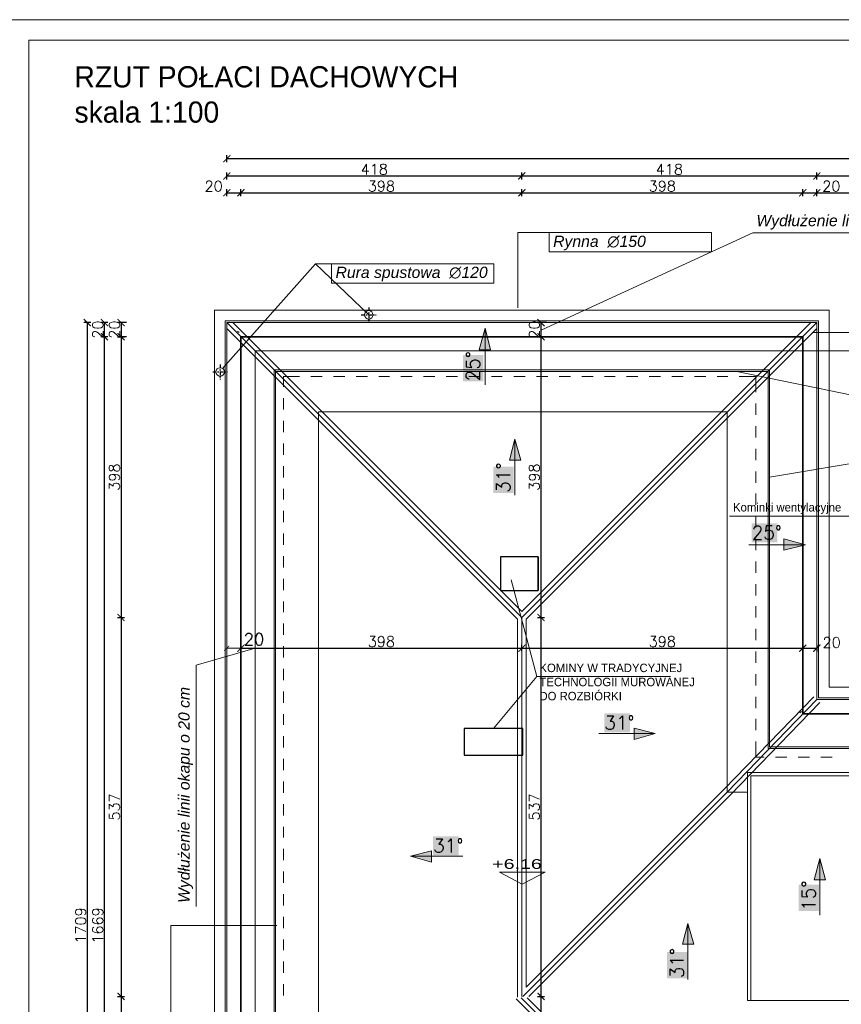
# Model space of a CAD drawing. Header units: millimetres. Extents: x -587 to 358276, y -26688 to 221215.
# Tile 221 of 256: x 13042 to 14207, y 6753 to 8148. Entities that reach past the tile are written whole.
import ezdxf
from ezdxf.lldxf.tags import DXFTag

# ---------------------------------------------------------------- set-up
doc = ezdxf.new("R2010")
doc.units = ezdxf.units.MM
doc.header["$MEASUREMENT"] = 0
doc.linetypes.add('AUSGEZOGEN', pattern=[0])
doc.linetypes.add('STRICHPUNKTX2', pattern=[2, 1, -0.5, 0, -0.5])
doc.layers.add('_B___I__', color=7, linetype='AUSGEZOGEN')
for name, color, linetype, lineweight in [('A_l.przerywana', 250, 'ICAD_ISO03W100', 9), ('A_l.widokowa', 250, 'Continuous', 18), ('A_wymiarowanie', 176, 'Continuous', 9), ('k_wyburzenia widoczne', 252, 'PNEUMATIC2', 30), ('l. przerywana', 3, 'ICAD_ISO03W100', 9), ('l.przerywana', 104, 'ICAD_ISO03W100', 5), ('l.widokowa', 140, 'Continuous', 15), ('linia opisowa', 175, 'Continuous', 9), ('Nowe_820-G Rysunki Obrazki_Nr_pióra__23', 7, 'Continuous', 15), ('wymiarowanie', 176, 'Continuous', 9)]:
    doc.layers.add(name, color=color, linetype=linetype, lineweight=lineweight)
doc.styles.add('Arial', font='arial.ttf')
doc.styles.add('Arial$001H0', font='SIMPLEX')
doc.styles.add('PROFILE', font='GOTHIC.TTF', dxfattribs={"width": 0.8})
doc.styles.add('styl1', font='arial.ttf', dxfattribs={"height": 15})
doc.styles.add('styl2', font='simplex.shx')
tags = doc.linetypes.add('ICAD_ISO03W100', pattern=[30, 12, -18]).pattern_tags.tags
tags[6:7] = [DXFTag(74, 4), DXFTag(75, 0), DXFTag(340, '0'), DXFTag(46, 1.0), DXFTag(50, 0.0), DXFTag(44, 0.0), DXFTag(45, 0.0)]
tags[4:5] = [DXFTag(74, 4), DXFTag(75, 0), DXFTag(340, '0'), DXFTag(46, 1.0), DXFTag(50, 0.0), DXFTag(44, 0.0), DXFTag(45, 0.0)]
doc.linetypes.add('PNEUMATIC2', pattern='A,0.5,-0.25,["//",Standard,S=0.2,R=0,X=-0.1,Y=-0.1],-0.25', length=1)
doc.dimstyles.new('Kopia I_1.100', dxfattribs={"dimtxt": 15, "dimasz": 10, "dimexe": 5, "dimexo": 1, "dimgap": 1.5, "dimtad": 1, "dimdec": 1, "dimrnd": 0.5, "dimtxsty": 'styl2', "dimblk": 'ARCHTICK', "dimcen": 5, "dimadec": 0, "dimazin": 0, "dimtfac": 1, "dimtdec": 1, "dimtmove": 0, "dimatfit": 3, "dimldrblk": 'ARCHTICK', "dimfxl": 10, "dimfxlon": 1, "dimarcsym": 0})
doc.dimstyles.new('Skala 1-100', dxfattribs={"dimtxt": 17, "dimasz": 7, "dimexe": 1, "dimexo": 1, "dimgap": 1.5, "dimtad": 1, "dimdec": 1, "dimrnd": 0.5, "dimtxsty": 'styl2', "dimblk": 'ARCHTICK', "dimcen": 7, "dimadec": 0, "dimazin": 0, "dimtfac": 1, "dimtdec": 1, "dimtmove": 1, "dimatfit": 3, "dimldrblk": 'ARCHTICK', "dimfxl": 15, "dimfxlon": 1, "dimlwd": -1, "dimlwe": -1, "dimarcsym": 0})

# ---------------------------------------------------------------- blocks, each defined once
blk = doc.blocks.new('_ArchTick')
at = {"color": 0, "linetype": 'ByBlock', "const_width": 0.15}
blk.add_lwpolyline([(-0.5, -0.5), (0.5, 0.5)], dxfattribs=at)
blk = doc.blocks.new('*D1314')
at = {"layer": 'Defpoints', "color": 0}
for p in [(13336, 7257.4), (13336, 7210.8), (13356, 7210.8)]:
    blk.add_point(p, dxfattribs=at)
at = {"layer": 'wymiarowanie', "color": 0}
for p, q in [((13336, 7252.4), (13336, 7258.4)), ((13356, 7257.4), (13336, 7257.4)), ((13356, 7252.4), (13356, 7258.4))]:
    blk.add_line(p, q, dxfattribs=at)
at = {"layer": 'wymiarowanie', "color": 0, "xscale": 7, "yscale": 7, "zscale": 7, "rotation": 180}
blk.add_blockref('_ArchTick', (13336, 7257.4), dxfattribs=at)
at = {"layer": 'wymiarowanie', "color": 0, "xscale": 7, "yscale": 7, "zscale": 7}
blk.add_blockref('_ArchTick', (13356, 7257.4), dxfattribs=at)
at = {"layer": 'wymiarowanie', "color": 0, "insert": (13374.5, 7270.1), "char_height": 17, "attachment_point": 5, "style": 'styl2'}
blk.add_mtext('20', dxfattribs=at)
blk = doc.blocks.new('*D1780')
at = {"layer": 'Defpoints', "color": 0}
for p in [(13790, 7718.9), (13781.2, 7698.9), (13790, 7698.9)]:
    blk.add_point(p, dxfattribs=at)
at = {"layer": 'wymiarowanie', "color": 0, "lineweight": -2}
for p, q in [((13789, 7718.9), (13776.2, 7718.9)), ((13781.2, 7718.9), (13781.2, 7698.9)), ((13789, 7698.9), (13776.2, 7698.9))]:
    blk.add_line(p, q, dxfattribs=at)
at = {"layer": 'wymiarowanie', "color": 0, "lineweight": -2, "xscale": 10, "yscale": 10, "zscale": 10}
for p, rotation in [((13781.2, 7718.9), 90), ((13781.2, 7698.9), -90.00000000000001)]:
    blk.add_blockref('_ArchTick', p, dxfattribs=dict(at, rotation=rotation))
at = {"layer": 'wymiarowanie', "color": 0, "insert": (13771.8, 7708.9), "char_height": 15, "attachment_point": 5, "rotation": 90, "style": 'styl2'}
blk.add_mtext('20', dxfattribs=at)
blk = doc.blocks.new('*D1786')
at = {"layer": 'Defpoints', "color": 0}
for p in [(13761.6, 7698.9), (13754.1, 7300.9), (13781.2, 7300.9)]:
    blk.add_point(p, dxfattribs=at)
at = {"layer": 'wymiarowanie', "color": 0, "lineweight": -2}
for p, q in [((13776.2, 7698.9), (13786.2, 7698.9)), ((13781.2, 7698.9), (13781.2, 7300.9)), ((13776.2, 7300.9), (13786.2, 7300.9))]:
    blk.add_line(p, q, dxfattribs=at)
at = {"layer": 'wymiarowanie', "color": 0, "lineweight": -2, "xscale": 10, "yscale": 10, "zscale": 10}
for p, rotation in [((13781.2, 7698.9), 90), ((13781.2, 7300.9), -90.00000000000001)]:
    blk.add_blockref('_ArchTick', p, dxfattribs=dict(at, rotation=rotation))
at = {"layer": 'wymiarowanie', "color": 0, "insert": (13771.8, 7499.9), "char_height": 15, "attachment_point": 5, "rotation": 90, "style": 'styl2'}
blk.add_mtext('398', dxfattribs=at)
blk = doc.blocks.new('*D1787')
at = {"layer": 'Defpoints', "color": 0}
for p in [(13754.1, 7300.9), (13755.5, 6763.9), (13781.2, 6763.9)]:
    blk.add_point(p, dxfattribs=at)
at = {"layer": 'wymiarowanie', "color": 0, "lineweight": -2}
for p, q in [((13776.2, 7300.9), (13786.2, 7300.9)), ((13781.2, 7300.9), (13781.2, 6763.9)), ((13776.2, 6763.9), (13786.2, 6763.9))]:
    blk.add_line(p, q, dxfattribs=at)
at = {"layer": 'wymiarowanie', "color": 0, "lineweight": -2, "xscale": 10, "yscale": 10, "zscale": 10}
for p, rotation in [((13781.2, 7300.9), 90), ((13781.2, 6763.9), -90.00000000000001)]:
    blk.add_blockref('_ArchTick', p, dxfattribs=dict(at, rotation=rotation))
at = {"layer": 'wymiarowanie', "color": 0, "insert": (13771.8, 7032.4), "char_height": 15, "attachment_point": 5, "rotation": 90, "style": 'styl2'}
blk.add_mtext('537', dxfattribs=at)
blk = doc.blocks.new('*D1788')
at = {"layer": 'Defpoints', "color": 0}
for p in [(13755.5, 6763.9), (13781.2, 6597.2), (13917.8, 6597.2)]:
    blk.add_point(p, dxfattribs=at)
at = {"layer": 'wymiarowanie', "color": 0, "lineweight": -2}
for p, q in [((13776.2, 6763.9), (13786.2, 6763.9)), ((13781.2, 6763.9), (13781.2, 6597.2)), ((13786.2, 6597.2), (13776.2, 6597.2))]:
    blk.add_line(p, q, dxfattribs=at)
at = {"layer": 'wymiarowanie', "color": 0, "lineweight": -2, "xscale": 10, "yscale": 10, "zscale": 10}
for p, rotation in [((13781.2, 6763.9), 90), ((13781.2, 6597.2), -90.00000000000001)]:
    blk.add_blockref('_ArchTick', p, dxfattribs=dict(at, rotation=rotation))
at = {"layer": 'wymiarowanie', "color": 0, "insert": (13771.2, 6680.5), "char_height": 15, "attachment_point": 5, "rotation": 90, "style": 'styl2'}
blk.add_mtext('166,5', dxfattribs=at)
blk = doc.blocks.new('*D1797')
at = {"layer": 'Defpoints', "color": 0}
for p in [(13754.1, 7257.4), (13356, 7252.4), (13754.1, 7252.4)]:
    blk.add_point(p, dxfattribs=at)
at = {"layer": 'wymiarowanie', "color": 0, "lineweight": -2}
for p, q in [((13356, 7253.4), (13356, 7262.4)), ((13356, 7257.4), (13754.1, 7257.4)), ((13754.1, 7253.4), (13754.1, 7262.4))]:
    blk.add_line(p, q, dxfattribs=at)
at = {"layer": 'wymiarowanie', "color": 0, "lineweight": -2, "xscale": 10, "yscale": 10, "zscale": 10, "rotation": 180}
blk.add_blockref('_ArchTick', (13356, 7257.4), dxfattribs=at)
at = {"layer": 'wymiarowanie', "color": 0, "lineweight": -2, "xscale": 10, "yscale": 10, "zscale": 10}
blk.add_blockref('_ArchTick', (13754.1, 7257.4), dxfattribs=at)
at = {"layer": 'wymiarowanie', "color": 0, "insert": (13555, 7266.8), "char_height": 15, "attachment_point": 5, "style": 'styl2'}
blk.add_mtext('398', dxfattribs=at)
blk = doc.blocks.new('*D1798')
at = {"layer": 'Defpoints', "color": 0}
for p in [(14152.1, 7312.8), (14152.1, 7257.4), (13754.1, 7252.4)]:
    blk.add_point(p, dxfattribs=at)
at = {"layer": 'wymiarowanie', "color": 0, "lineweight": -2}
for p, q in [((13754.1, 7253.4), (13754.1, 7262.4)), ((13754.1, 7257.4), (14152.1, 7257.4)), ((14152.1, 7262.4), (14152.1, 7252.4))]:
    blk.add_line(p, q, dxfattribs=at)
at = {"layer": 'wymiarowanie', "color": 0, "lineweight": -2, "xscale": 10, "yscale": 10, "zscale": 10, "rotation": 180}
blk.add_blockref('_ArchTick', (13754.1, 7257.4), dxfattribs=at)
at = {"layer": 'wymiarowanie', "color": 0, "lineweight": -2, "xscale": 10, "yscale": 10, "zscale": 10}
blk.add_blockref('_ArchTick', (14152.1, 7257.4), dxfattribs=at)
at = {"layer": 'wymiarowanie', "color": 0, "insert": (13953.1, 7266.8), "char_height": 15, "attachment_point": 5, "style": 'styl2'}
blk.add_mtext('398', dxfattribs=at)
blk = doc.blocks.new('*D1799')
at = {"layer": 'Defpoints', "color": 0}
for p in [(14152.1, 7312.8), (14172.1, 7314.1), (14172.1, 7257.4)]:
    blk.add_point(p, dxfattribs=at)
at = {"layer": 'wymiarowanie', "color": 0, "lineweight": -2}
for p, q in [((14152.1, 7262.4), (14152.1, 7252.4)), ((14152.1, 7257.4), (14172.1, 7257.4)), ((14172.1, 7262.4), (14172.1, 7252.4))]:
    blk.add_line(p, q, dxfattribs=at)
at = {"layer": 'wymiarowanie', "color": 0, "lineweight": -2, "xscale": 10, "yscale": 10, "zscale": 10, "rotation": 180}
blk.add_blockref('_ArchTick', (14152.1, 7257.4), dxfattribs=at)
at = {"layer": 'wymiarowanie', "color": 0, "lineweight": -2, "xscale": 10, "yscale": 10, "zscale": 10}
blk.add_blockref('_ArchTick', (14172.1, 7257.4), dxfattribs=at)
at = {"layer": 'wymiarowanie', "color": 0, "insert": (14193.1, 7265.5), "char_height": 15, "attachment_point": 5, "style": 'styl2'}
blk.add_mtext('20', dxfattribs=at)
blk = doc.blocks.new('*D1803')
at = {"layer": 'Defpoints', "color": 0}
for p in [(13356, 7903), (13336, 7625.7), (13356, 7625.7)]:
    blk.add_point(p, dxfattribs=at)
at = {"layer": 'wymiarowanie', "color": 0, "lineweight": -2}
for p, q in [((13336, 7898), (13336, 7908)), ((13336, 7903), (13356, 7903)), ((13356, 7898), (13356, 7908))]:
    blk.add_line(p, q, dxfattribs=at)
at = {"layer": 'wymiarowanie', "color": 0, "lineweight": -2, "xscale": 10, "yscale": 10, "zscale": 10, "rotation": 180}
blk.add_blockref('_ArchTick', (13336, 7903), dxfattribs=at)
at = {"layer": 'wymiarowanie', "color": 0, "lineweight": -2, "xscale": 10, "yscale": 10, "zscale": 10}
blk.add_blockref('_ArchTick', (13356, 7903), dxfattribs=at)
at = {"layer": 'wymiarowanie', "color": 0, "insert": (13317.3, 7912.3), "char_height": 15, "attachment_point": 5, "style": 'styl2'}
blk.add_mtext('20', dxfattribs=at)
blk = doc.blocks.new('*D1804')
at = {"layer": 'Defpoints', "color": 0}
for p in [(13754, 7903), (13356, 7625.7), (13754, 7300.9)]:
    blk.add_point(p, dxfattribs=at)
at = {"layer": 'wymiarowanie', "color": 0, "lineweight": -2}
for p, q in [((13356, 7898), (13356, 7908)), ((13356, 7903), (13754, 7903)), ((13754, 7898), (13754, 7908))]:
    blk.add_line(p, q, dxfattribs=at)
at = {"layer": 'wymiarowanie', "color": 0, "lineweight": -2, "xscale": 10, "yscale": 10, "zscale": 10, "rotation": 180}
blk.add_blockref('_ArchTick', (13356, 7903), dxfattribs=at)
at = {"layer": 'wymiarowanie', "color": 0, "lineweight": -2, "xscale": 10, "yscale": 10, "zscale": 10}
blk.add_blockref('_ArchTick', (13754, 7903), dxfattribs=at)
at = {"layer": 'wymiarowanie', "color": 0, "insert": (13555, 7912.3), "char_height": 15, "attachment_point": 5, "style": 'styl2'}
blk.add_mtext('398', dxfattribs=at)
blk = doc.blocks.new('*D1805')
at = {"layer": 'Defpoints', "color": 0}
for p in [(14172.1, 7903), (14152.1, 7698.9), (14172.1, 7694.9)]:
    blk.add_point(p, dxfattribs=at)
at = {"layer": 'wymiarowanie', "color": 0, "lineweight": -2}
for p, q in [((14152.1, 7898), (14152.1, 7908)), ((14152.1, 7903), (14172.1, 7903)), ((14172.1, 7898), (14172.1, 7908))]:
    blk.add_line(p, q, dxfattribs=at)
at = {"layer": 'wymiarowanie', "color": 0, "lineweight": -2, "xscale": 10, "yscale": 10, "zscale": 10, "rotation": 180}
blk.add_blockref('_ArchTick', (14152.1, 7903), dxfattribs=at)
at = {"layer": 'wymiarowanie', "color": 0, "lineweight": -2, "xscale": 10, "yscale": 10, "zscale": 10}
blk.add_blockref('_ArchTick', (14172.1, 7903), dxfattribs=at)
at = {"layer": 'wymiarowanie', "color": 0, "insert": (14192.6, 7912.3), "char_height": 15, "attachment_point": 5, "style": 'styl2'}
blk.add_mtext('20', dxfattribs=at)
blk = doc.blocks.new('*D1806')
at = {"layer": 'Defpoints', "color": 0}
for p in [(15575.1, 7903), (14172.1, 7694.9), (15575.1, 7702.6)]:
    blk.add_point(p, dxfattribs=at)
at = {"layer": 'wymiarowanie', "color": 0, "lineweight": -2}
for p, q in [((14172.1, 7898), (14172.1, 7908)), ((14172.1, 7903), (15575.1, 7903)), ((15575.1, 7898), (15575.1, 7908))]:
    blk.add_line(p, q, dxfattribs=at)
at = {"layer": 'wymiarowanie', "color": 0, "lineweight": -2, "xscale": 10, "yscale": 10, "zscale": 10, "rotation": 180}
blk.add_blockref('_ArchTick', (14172.1, 7903), dxfattribs=at)
at = {"layer": 'wymiarowanie', "color": 0, "lineweight": -2, "xscale": 10, "yscale": 10, "zscale": 10}
blk.add_blockref('_ArchTick', (15575.1, 7903), dxfattribs=at)
at = {"layer": 'wymiarowanie', "color": 0, "insert": (14873.6, 7912.3), "char_height": 15, "attachment_point": 5, "style": 'styl2'}
blk.add_mtext('1403', dxfattribs=at)
blk = doc.blocks.new('*D1810')
at = {"layer": 'Defpoints', "color": 0}
for p in [(14152.1, 7903), (13754.1, 7300.9), (14152.1, 7302.3)]:
    blk.add_point(p, dxfattribs=at)
at = {"layer": 'wymiarowanie', "color": 0, "lineweight": -2}
for p, q in [((13754.1, 7898), (13754.1, 7908)), ((13754.1, 7903), (14152.1, 7903)), ((14152.1, 7898), (14152.1, 7908))]:
    blk.add_line(p, q, dxfattribs=at)
at = {"layer": 'wymiarowanie', "color": 0, "lineweight": -2, "xscale": 10, "yscale": 10, "zscale": 10, "rotation": 180}
blk.add_blockref('_ArchTick', (13754.1, 7903), dxfattribs=at)
at = {"layer": 'wymiarowanie', "color": 0, "lineweight": -2, "xscale": 10, "yscale": 10, "zscale": 10}
blk.add_blockref('_ArchTick', (14152.1, 7903), dxfattribs=at)
at = {"layer": 'wymiarowanie', "color": 0, "insert": (13953.1, 7912.3), "char_height": 15, "attachment_point": 5, "style": 'styl2'}
blk.add_mtext('398', dxfattribs=at)
blk = doc.blocks.new('*D1813')
at = {"layer": 'Defpoints', "color": 0}
for p in [(13754, 7926.8), (13336, 7898), (13754, 7898)]:
    blk.add_point(p, dxfattribs=at)
at = {"layer": 'wymiarowanie', "color": 0, "lineweight": -2}
for p, q in [((13336, 7921.8), (13336, 7931.8)), ((13754, 7921.8), (13754, 7931.8)), ((13336, 7926.8), (13754, 7926.8))]:
    blk.add_line(p, q, dxfattribs=at)
at = {"layer": 'wymiarowanie', "color": 0, "lineweight": -2, "xscale": 10, "yscale": 10, "zscale": 10, "rotation": 180}
blk.add_blockref('_ArchTick', (13336, 7926.8), dxfattribs=at)
at = {"layer": 'wymiarowanie', "color": 0, "lineweight": -2, "xscale": 10, "yscale": 10, "zscale": 10}
blk.add_blockref('_ArchTick', (13754, 7926.8), dxfattribs=at)
at = {"layer": 'wymiarowanie', "color": 0, "insert": (13545, 7936.2), "char_height": 15, "attachment_point": 5, "style": 'styl2'}
blk.add_mtext('418', dxfattribs=at)
blk = doc.blocks.new('*D1814')
at = {"layer": 'Defpoints', "color": 0}
for p in [(14172.1, 7926.8), (13754, 7898), (14172.1, 7898)]:
    blk.add_point(p, dxfattribs=at)
at = {"layer": 'wymiarowanie', "color": 0, "lineweight": -2}
for p, q in [((13754, 7921.8), (13754, 7931.8)), ((14172.1, 7921.8), (14172.1, 7931.8)), ((13754, 7926.8), (14172.1, 7926.8))]:
    blk.add_line(p, q, dxfattribs=at)
at = {"layer": 'wymiarowanie', "color": 0, "lineweight": -2, "xscale": 10, "yscale": 10, "zscale": 10, "rotation": 180}
blk.add_blockref('_ArchTick', (13754, 7926.8), dxfattribs=at)
at = {"layer": 'wymiarowanie', "color": 0, "lineweight": -2, "xscale": 10, "yscale": 10, "zscale": 10}
blk.add_blockref('_ArchTick', (14172.1, 7926.8), dxfattribs=at)
at = {"layer": 'wymiarowanie', "color": 0, "insert": (13963.1, 7936.2), "char_height": 15, "attachment_point": 5, "style": 'styl2'}
blk.add_mtext('418', dxfattribs=at)
blk = doc.blocks.new('*D1815')
at = {"layer": 'Defpoints', "color": 0}
for p in [(15575.1, 7926.8), (14172.1, 7898), (15575.1, 7898)]:
    blk.add_point(p, dxfattribs=at)
at = {"layer": 'wymiarowanie', "color": 0, "lineweight": -2}
for p, q in [((14172.1, 7921.8), (14172.1, 7931.8)), ((15575.1, 7921.8), (15575.1, 7931.8)), ((14172.1, 7926.8), (15575.1, 7926.8))]:
    blk.add_line(p, q, dxfattribs=at)
at = {"layer": 'wymiarowanie', "color": 0, "lineweight": -2, "xscale": 10, "yscale": 10, "zscale": 10, "rotation": 180}
blk.add_blockref('_ArchTick', (14172.1, 7926.8), dxfattribs=at)
at = {"layer": 'wymiarowanie', "color": 0, "lineweight": -2, "xscale": 10, "yscale": 10, "zscale": 10}
blk.add_blockref('_ArchTick', (15575.1, 7926.8), dxfattribs=at)
at = {"layer": 'wymiarowanie', "color": 0, "insert": (14873.6, 7936.2), "char_height": 15, "attachment_point": 5, "style": 'styl2'}
blk.add_mtext('1403', dxfattribs=at)
blk = doc.blocks.new('*D1818')
at = {"layer": 'Defpoints', "color": 0}
for p in [(16411.2, 7951.3), (13336, 7903), (16411.2, 7903)]:
    blk.add_point(p, dxfattribs=at)
at = {"layer": 'wymiarowanie', "color": 0, "lineweight": -2}
for p, q in [((13336, 7946.3), (13336, 7956.3)), ((16411.2, 7946.3), (16411.2, 7956.3)), ((13336, 7951.3), (16411.2, 7951.3))]:
    blk.add_line(p, q, dxfattribs=at)
at = {"layer": 'wymiarowanie', "color": 0, "lineweight": -2, "xscale": 10, "yscale": 10, "zscale": 10, "rotation": 180}
blk.add_blockref('_ArchTick', (13336, 7951.3), dxfattribs=at)
at = {"layer": 'wymiarowanie', "color": 0, "lineweight": -2, "xscale": 10, "yscale": 10, "zscale": 10}
blk.add_blockref('_ArchTick', (16411.2, 7951.3), dxfattribs=at)
at = {"layer": 'wymiarowanie', "color": 0, "insert": (14873.6, 7960.6), "char_height": 15, "attachment_point": 5, "style": 'styl2'}
blk.add_mtext('3075', dxfattribs=at)
blk = doc.blocks.new('*D1823')
at = {"layer": 'Defpoints', "color": 0}
for p in [(13194.9, 7718.9), (13186.1, 7698.9), (13194.9, 7698.9)]:
    blk.add_point(p, dxfattribs=at)
at = {"layer": 'wymiarowanie', "color": 0, "lineweight": -2}
for p, q in [((13193.9, 7718.9), (13181.1, 7718.9)), ((13186.1, 7718.9), (13186.1, 7698.9)), ((13193.9, 7698.9), (13181.1, 7698.9))]:
    blk.add_line(p, q, dxfattribs=at)
at = {"layer": 'wymiarowanie', "color": 0, "lineweight": -2, "xscale": 10, "yscale": 10, "zscale": 10}
for p, rotation in [((13186.1, 7718.9), 90), ((13186.1, 7698.9), -90.00000000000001)]:
    blk.add_blockref('_ArchTick', p, dxfattribs=dict(at, rotation=rotation))
at = {"layer": 'wymiarowanie', "color": 0, "insert": (13176.7, 7708.9), "char_height": 15, "attachment_point": 5, "rotation": 90, "style": 'styl2'}
blk.add_mtext('20', dxfattribs=at)
blk = doc.blocks.new('*D1824')
at = {"layer": 'Defpoints', "color": 0}
for p in [(13166.5, 7698.9), (13158.9, 7300.9), (13186.1, 7300.9)]:
    blk.add_point(p, dxfattribs=at)
at = {"layer": 'wymiarowanie', "color": 0, "lineweight": -2}
for p, q in [((13181.1, 7698.9), (13191.1, 7698.9)), ((13186.1, 7698.9), (13186.1, 7300.9)), ((13181.1, 7300.9), (13191.1, 7300.9))]:
    blk.add_line(p, q, dxfattribs=at)
at = {"layer": 'wymiarowanie', "color": 0, "lineweight": -2, "xscale": 10, "yscale": 10, "zscale": 10}
for p, rotation in [((13186.1, 7698.9), 90), ((13186.1, 7300.9), -90.00000000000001)]:
    blk.add_blockref('_ArchTick', p, dxfattribs=dict(at, rotation=rotation))
at = {"layer": 'wymiarowanie', "color": 0, "insert": (13176.7, 7499.9), "char_height": 15, "attachment_point": 5, "rotation": 90, "style": 'styl2'}
blk.add_mtext('398', dxfattribs=at)
blk = doc.blocks.new('*D1825')
at = {"layer": 'Defpoints', "color": 0}
for p in [(13158.9, 7300.9), (13160.3, 6763.9), (13186.1, 6763.9)]:
    blk.add_point(p, dxfattribs=at)
at = {"layer": 'wymiarowanie', "color": 0, "lineweight": -2}
for p, q in [((13181.1, 7300.9), (13191.1, 7300.9)), ((13186.1, 7300.9), (13186.1, 6763.9)), ((13181.1, 6763.9), (13191.1, 6763.9))]:
    blk.add_line(p, q, dxfattribs=at)
at = {"layer": 'wymiarowanie', "color": 0, "lineweight": -2, "xscale": 10, "yscale": 10, "zscale": 10}
for p, rotation in [((13186.1, 7300.9), 90), ((13186.1, 6763.9), -90.00000000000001)]:
    blk.add_blockref('_ArchTick', p, dxfattribs=dict(at, rotation=rotation))
at = {"layer": 'wymiarowanie', "color": 0, "insert": (13176.7, 7032.4), "char_height": 15, "attachment_point": 5, "rotation": 90, "style": 'styl2'}
blk.add_mtext('537', dxfattribs=at)
blk = doc.blocks.new('*D1826')
at = {"layer": 'Defpoints', "color": 0}
for p in [(13160.3, 6763.9), (13186.1, 6597.2), (13917.8, 6597.2)]:
    blk.add_point(p, dxfattribs=at)
at = {"layer": 'wymiarowanie', "color": 0, "lineweight": -2}
for p, q in [((13181.1, 6763.9), (13191.1, 6763.9)), ((13186.1, 6763.9), (13186.1, 6597.2)), ((13191.1, 6597.2), (13181.1, 6597.2))]:
    blk.add_line(p, q, dxfattribs=at)
at = {"layer": 'wymiarowanie', "color": 0, "lineweight": -2, "xscale": 10, "yscale": 10, "zscale": 10}
for p, rotation in [((13186.1, 6763.9), 90), ((13186.1, 6597.2), -90.00000000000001)]:
    blk.add_blockref('_ArchTick', p, dxfattribs=dict(at, rotation=rotation))
at = {"layer": 'wymiarowanie', "color": 0, "insert": (13176, 6680.5), "char_height": 15, "attachment_point": 5, "rotation": 90, "style": 'styl2'}
blk.add_mtext('166,5', dxfattribs=at)
blk = doc.blocks.new('*D1830')
at = {"layer": 'Defpoints', "color": 0}
for p in [(13162.5, 7698.9), (13193.9, 7698.9), (13186.1, 6029.8)]:
    blk.add_point(p, dxfattribs=at)
at = {"layer": 'wymiarowanie', "color": 0, "lineweight": -2}
for p, q in [((13167.5, 7698.9), (13157.5, 7698.9)), ((13162.5, 6029.8), (13162.5, 7698.9)), ((13167.5, 6029.8), (13157.5, 6029.8))]:
    blk.add_line(p, q, dxfattribs=at)
at = {"layer": 'wymiarowanie', "color": 0, "lineweight": -2, "xscale": 10, "yscale": 10, "zscale": 10}
for p, rotation in [((13162.5, 7698.9), 90), ((13162.5, 6029.8), -90.00000000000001)]:
    blk.add_blockref('_ArchTick', p, dxfattribs=dict(at, rotation=rotation))
at = {"layer": 'wymiarowanie', "color": 0, "insert": (13153.1, 6864.4), "char_height": 15, "attachment_point": 5, "rotation": 90, "style": 'styl2'}
blk.add_mtext('1669', dxfattribs=at)
blk = doc.blocks.new('*D1831')
at = {"layer": 'Defpoints', "color": 0}
for p in [(13162.5, 7718.9), (13194.9, 7718.9), (13193.9, 7698.9)]:
    blk.add_point(p, dxfattribs=at)
at = {"layer": 'wymiarowanie', "color": 0, "lineweight": -2}
for p, q in [((13167.5, 7718.9), (13157.5, 7718.9)), ((13162.5, 7698.9), (13162.5, 7718.9)), ((13167.5, 7698.9), (13157.5, 7698.9))]:
    blk.add_line(p, q, dxfattribs=at)
at = {"layer": 'wymiarowanie', "color": 0, "lineweight": -2, "xscale": 10, "yscale": 10, "zscale": 10}
for p, rotation in [((13162.5, 7718.9), 90), ((13162.5, 7698.9), -90.00000000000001)]:
    blk.add_blockref('_ArchTick', p, dxfattribs=dict(at, rotation=rotation))
at = {"layer": 'wymiarowanie', "color": 0, "insert": (13153.1, 7708.9), "char_height": 15, "attachment_point": 5, "rotation": 90, "style": 'styl2'}
blk.add_mtext('20', dxfattribs=at)
blk = doc.blocks.new('*D1832')
at = {"layer": 'Defpoints', "color": 0}
for p in [(13167.5, 7718.9), (13138.3, 6009.8), (13167.5, 6009.8)]:
    blk.add_point(p, dxfattribs=at)
at = {"layer": 'wymiarowanie', "color": 0, "lineweight": -2}
for p, q in [((13143.3, 7718.9), (13133.3, 7718.9)), ((13138.3, 7718.9), (13138.3, 6009.8)), ((13143.3, 6009.8), (13133.3, 6009.8))]:
    blk.add_line(p, q, dxfattribs=at)
at = {"layer": 'wymiarowanie', "color": 0, "lineweight": -2, "xscale": 10, "yscale": 10, "zscale": 10}
for p, rotation in [((13138.3, 7718.9), 90), ((13138.3, 6009.8), -90.00000000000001)]:
    blk.add_blockref('_ArchTick', p, dxfattribs=dict(at, rotation=rotation))
at = {"layer": 'wymiarowanie', "color": 0, "insert": (13128.9, 6864.4), "char_height": 15, "attachment_point": 5, "rotation": 90, "style": 'styl2'}
blk.add_mtext('1709', dxfattribs=at)

msp = doc.modelspace()

# ---------------------------------------------------------------- hatches: boundary and pattern name
at = {"layer": 'l.widokowa'}
for points in [[(13701.9, 7710.91), (13693.45, 7680.48), (13709.51, 7680.48)], [(13744.17, 7553.69), (13736.56, 7524.11), (13752.62, 7524.11)], [(14155.82, 7404.07), (14125.39, 7412.53), (14125.39, 7396.47)], [(13942.81, 7136.36), (13913.22, 7143.97), (13913.22, 7127.91)], [(13596.24, 6962.84), (13625.83, 6954.38), (13625.83, 6970.44)], [(14176.11, 6959.46), (14168.5, 6929.03), (14184.56, 6929.03)], [(13989.3, 6867.32), (13981.69, 6837.73), (13997.75, 6837.73)]]:
    msp.add_hatch(color=7, dxfattribs=at).paths.add_polyline_path(points)
at = {"layer": 'l.widokowa', "true_color": 0xffffff}
for points in [[(13670.63, 7672.88), (13670.63, 7635.68), (13699.37, 7635.68), (13699.37, 7672.88)], [(13713.74, 7514.81), (13713.74, 7477.62), (13742.48, 7477.62), (13742.48, 7514.81)], [(14079.74, 7434.51), (14079.74, 7407.46), (14116.09, 7407.46), (14116.09, 7434.51)], [(13870.96, 7165.1), (13870.96, 7138.05), (13907.31, 7138.05), (13907.31, 7165.1)], [(13628.36, 6990.73), (13628.36, 6963.68), (13664.71, 6963.68), (13664.71, 6990.73)], [(14146.52, 6922.26), (14146.52, 6885.07), (14175.26, 6885.07), (14175.26, 6922.26)], [(13959.71, 6826.75), (13959.71, 6789.55), (13988.45, 6789.55), (13988.45, 6826.75)]]:
    msp.add_hatch(color=7, dxfattribs=at).paths.add_polyline_path(points)

# ---------------------------------------------------------------- linework, layer by layer
at = {"layer": '_B___I__', "linetype": 'STRICHPUNKTX2', "ltscale": 5}
for p, q in [((13537.02, 7740.42), (13537.02, 7719.42)), ((13526.52, 7729.92), (13547.52, 7729.92)), ((13316.09, 7648.97), (13337.09, 7648.97)), ((13326.59, 7659.47), (13326.59, 7638.47))]:
    msp.add_line(p, q, dxfattribs=at)
at = {"layer": 'A_l.przerywana', "color": 7, "lineweight": 9}
for p, q in [((13754.06, 7300.88), (13336.02, 7718.92)), ((13754.06, 7300.88), (14172.1, 7718.92)), ((13754.06, 6763.86), (13754.06, 7300.88))]:
    msp.add_line(p, q, dxfattribs=at)
at = {"layer": 'A_l.przerywana', "color": 7}
for p, q in [((14045.04, 7053.41), (14172.1, 7184.54)), ((13755.49, 6763.86), (14045.04, 7053.41))]:
    msp.add_line(p, q, dxfattribs=at)
at = {"layer": 'A_l.przerywana'}
msp.add_line((13917.79, 6597.17), (13753.29, 6761.66), dxfattribs=at)
at = {"layer": 'A_l.przerywana', "color": 5, "lineweight": 35}
msp.add_lwpolyline([(13356.02, 7698.92), (13356.02, 6029.8), (16391.16, 6029.8), (16391.16, 7704.71), (15595.09, 7704.71), (15595.09, 7164.54), (14152.1, 7164.54), (14152.1, 7698.92)], close=True, dxfattribs=at)
at = {"layer": 'A_l.przerywana', "color": 7, "ltscale": 0.5}
msp.add_lwpolyline([(14078.71, 7076.48), (14238.94, 7076.48), (14238.94, 6758.28), (14078.71, 6758.28)], close=True, dxfattribs=at)
at = {"layer": 'A_l.widokowa', "color": 5}
for points in [[(13318.52, 7736.42), (13318.52, 5992.3), (16428.66, 5992.3), (16428.66, 7742.21), (15557.59, 7742.21), (15557.59, 7202.04), (14189.6, 7202.04), (14189.6, 7736.42)], [(13333.52, 7721.42), (13333.52, 6007.3), (16413.66, 6007.3), (16413.66, 7727.21), (15572.59, 7727.21), (15572.59, 7187.04), (14174.6, 7187.04), (14174.6, 7721.42)], [(13336.02, 7718.92), (13336.02, 6009.8), (16411.16, 6009.8), (16411.16, 7724.71), (15575.09, 7724.71), (15575.09, 7184.54), (14172.1, 7184.54), (14172.1, 7718.92)], [(13403.09, 7651.85), (13403.09, 6076.86), (16344.1, 6076.86), (16344.1, 7657.65), (15642.15, 7657.65), (15642.15, 7117.47), (14105.03, 7117.47), (14105.03, 7651.85)], [(13405.09, 7649.85), (13405.09, 6078.86), (16342.1, 6078.86), (16342.1, 7655.65), (15644.15, 7655.65), (15644.15, 7115.47), (14103.03, 7115.47), (14103.03, 7649.85)]]:
    msp.add_lwpolyline(points, close=True, dxfattribs=at)
at = {"layer": 'A_l.widokowa', "color": 7, "ltscale": 0.5}
msp.add_lwpolyline([(14073.71, 7081.48), (14243.94, 7081.48), (14243.94, 6758.28), (14073.71, 6758.28)], close=True, dxfattribs=at)
at = {"layer": 'A_wymiarowanie'}
for p, q in [((13964.86, 7217.22), (13775.38, 7217.22)), ((13256.87, 6864.36), (13256.88, 6488.26))]:
    msp.add_line(p, q, dxfattribs=at)
at = {"layer": 'k_wyburzenia widoczne', "ltscale": 15}
msp.add_line((13777.02, 7386.74), (13777.02, 7339.23), dxfattribs=at)
msp.add_lwpolyline([(13724.02, 7339.23), (13777.02, 7339.23), (13777.02, 7386.74), (13724.02, 7386.74)], close=True, dxfattribs=at)
for points in [[(13755.24, 7143.74), (13672.27, 7143.74)], [(13672.27, 7143.74), (13672.27, 7105.64)], [(13755.24, 7105.64), (13755.24, 7143.74)], [(13672.27, 7105.64), (13755.24, 7105.64)]]:
    msp.add_lwpolyline(points, dxfattribs=at)
at = {"layer": 'l. przerywana', "color": 7, "ltscale": 0.2}
for centre in [(13537.02, 7729.92), (13326.59, 7648.97)]:
    msp.add_circle(centre, 6, dxfattribs=at)
at = {"layer": 'l.przerywana', "color": 7}
msp.add_lwpolyline([(14413.02, 7678.92), (13376.02, 7678.92), (13376.02, 6049.8), (16371.16, 6049.8), (16371.16, 7684.71), (15615.09, 7684.71), (15615.09, 7144.54), (14413.02, 7144.54), (14413.02, 7678.92), (13376.02, 7678.92)], dxfattribs=at)
at = {"layer": 'l.widokowa', "color": 7, "linetype": 'Continuous', "lineweight": 9}
for p, q in [((13754.06, 7309.36), (13344.51, 7718.92)), ((13754.06, 7309.36), (14163.61, 7718.92)), ((13748.06, 7298.39), (13336.02, 7710.43)), ((13351.11, 7706.69), (13353.65, 7705)), ((13701.9, 7630.61), (13701.9, 7710.91)), ((13760.06, 7298.39), (14172.1, 7710.43)), ((14449.69, 7704.71), (14165.96, 7704.71)), ((13416.2, 7642.45), (13439.02, 7642.45)), ((13416.2, 7628.08), (13416.2, 7642.45)), ((13455.08, 7642.45), (13471.14, 7642.45)), ((13487.2, 7642.45), (13503.26, 7642.45)), ((13519.32, 7642.45), (13535.38, 7642.45)), ((13551.44, 7642.45), (13566.66, 7642.45)), ((13582.72, 7642.45), (13598.78, 7642.45)), ((13614.84, 7642.45), (13630.9, 7642.45)), ((13646.96, 7642.45), (13663.02, 7642.45)), ((13679.08, 7642.45), (13695.14, 7642.45)), ((13711.2, 7642.45), (13726.41, 7642.45)), ((13742.48, 7642.45), (13758.54, 7642.45)), ((13774.6, 7642.45), (13790.66, 7642.45)), ((13806.72, 7642.45), (13822.78, 7642.45)), ((13838.84, 7642.45), (13854.9, 7642.45)), ((13870.96, 7642.45), (13886.17, 7642.45)), ((13902.23, 7642.45), (13918.29, 7642.45)), ((13934.35, 7642.45), (13950.42, 7642.45)), ((13966.48, 7642.45), (13982.54, 7642.45)), ((13998.6, 7642.45), (14014.66, 7642.45)), ((14030.72, 7642.45), (14045.93, 7642.45)), ((14061.99, 7642.45), (14085.66, 7642.45)), ((14085.66, 7642.45), (14085.66, 7620.47)), ((13416.2, 7595.96), (13416.2, 7612.02)), ((13466.07, 7592.57), (13466.07, 6145.45)), ((14034.94, 7592.57), (13466.07, 7592.57)), ((13466.07, 6145.45), (13466.07, 7592.57)), ((13466.07, 7592.57), (14044.91, 7592.57)), ((14044.91, 7592.57), (14044.91, 7053.28)), ((14085.66, 7604.41), (14085.66, 7588.35)), ((13416.2, 7563.83), (13416.2, 7579.9)), ((14085.66, 7572.29), (14085.66, 7556.23)), ((13744.17, 7474.23), (13744.17, 7553.69)), ((13416.2, 7531.71), (13416.2, 7547.77)), ((14085.66, 7540.17), (14085.66, 7524.11)), ((13416.2, 7499.59), (13416.2, 7515.65)), ((14085.66, 7508.05), (14085.66, 7491.99)), ((13416.2, 7468.32), (13416.2, 7483.53)), ((14085.66, 7476.77), (14085.66, 7460.71)), ((13416.2, 7436.2), (13416.2, 7452.26)), ((14085.66, 7444.65), (14085.66, 7428.59)), ((13416.2, 7404.07), (13416.2, 7420.14)), ((14085.66, 7412.53), (14085.66, 7396.47)), ((14075.52, 7404.07), (14155.82, 7404.07)), ((13416.2, 7371.95), (13416.2, 7388.01)), ((14085.66, 7380.41), (14085.66, 7364.35)), ((13416.2, 7339.83), (13416.2, 7355.89)), ((13466.07, 7344.9), (13466.07, 7334.76)), ((14085.66, 7348.29), (14085.66, 7332.23)), ((13416.2, 7308.56), (13416.2, 7323.77)), ((14085.66, 7317.01), (14085.66, 7300.95)), ((13416.2, 7276.44), (13416.2, 7292.5)), ((13748.06, 6762.8), (13748.06, 7298.39)), ((13760.06, 6776.92), (13760.06, 7298.39)), ((14085.66, 7284.89), (14085.66, 7268.83)), ((13416.2, 7244.32), (13416.2, 7260.38)), ((14085.66, 7252.77), (14085.66, 7236.71)), ((13416.2, 7212.2), (13416.2, 7228.26)), ((14085.66, 7220.65), (14085.66, 7204.59)), ((13416.2, 7180.07), (13416.2, 7196.13)), ((14085.66, 7188.53), (14085.66, 7172.47)), ((13416.2, 7148.8), (13416.2, 7164.01)), ((14149.9, 7167.4), (14148.21, 7165.7)), ((14149.9, 7168.24), (14149.9, 7167.4)), ((14085.66, 7157.25), (14085.66, 7141.19)), ((13416.2, 7116.68), (13416.2, 7132.74)), ((13863.35, 7136.36), (13942.81, 7136.36)), ((14085.66, 7125.13), (14085.66, 7103.15)), ((13416.2, 7084.56), (13416.2, 7100.62)), ((14085.66, 7103.15), (14097.49, 7103.15)), ((14113.55, 7103.15), (14129.62, 7103.15)), ((14145.68, 7103.15), (14161.74, 7103.15)), ((14177.8, 7103.15), (14193.86, 7103.15)), ((13416.2, 7052.44), (13416.2, 7068.5)), ((14073.71, 7053.28), (14044.91, 7053.28)), ((14044.91, 7053.28), (14073.71, 7053.28)), ((13416.2, 7020.32), (13416.2, 7036.38)), ((13416.2, 6989.04), (13416.2, 7004.26)), ((13416.2, 6956.92), (13416.2, 6972.98)), ((13670.63, 6962.84), (13596.24, 6962.84)), ((14176.11, 6879.15), (14176.11, 6959.46)), ((13416.2, 6924.8), (13416.2, 6940.86)), ((13416.2, 6892.68), (13416.2, 6908.74)), ((13416.2, 6860.56), (13416.2, 6876.62)), ((13989.3, 6787.86), (13989.3, 6867.32)), ((13416.2, 6829.28), (13416.2, 6844.5)), ((13416.2, 6797.16), (13416.2, 6813.22)), ((13416.2, 6765.04), (13416.2, 6781.1)), ((13909.3, 6597.17), (13745.86, 6760.61)), ((13920.27, 6603.17), (13761.78, 6761.66))]:
    msp.add_line(p, q, dxfattribs=at)
at = {"layer": 'l.widokowa', "color": 7}
for p, q in [((14040.73, 7057.59), (14167.79, 7188.71)), ((14049.35, 7049.24), (14176.41, 7180.36)), ((13760.06, 6776.92), (14040.8, 7057.66)), ((13763.97, 6763.86), (14049.28, 7049.17))]:
    msp.add_line(p, q, dxfattribs=at)
at = {"layer": 'l.widokowa', "color": 7, "linetype": 'Continuous', "lineweight": 9}
for points in [[(13701.9, 7710.91), (13693.45, 7680.48), (13709.51, 7680.48)], [(13744.17, 7553.69), (13736.56, 7524.11), (13752.62, 7524.11)], [(14155.82, 7404.07), (14125.39, 7412.53), (14125.39, 7396.47)], [(13942.81, 7136.36), (13913.22, 7143.97), (13913.22, 7127.91)], [(13596.24, 6962.84), (13625.83, 6954.38), (13625.83, 6970.44)], [(14176.11, 6959.46), (14168.5, 6929.03), (14184.56, 6929.03)], [(13989.3, 6867.32), (13981.69, 6837.73), (13997.75, 6837.73)]]:
    msp.add_lwpolyline(points, close=True, dxfattribs=at)
at = {"layer": 'Nowe_820-G Rysunki Obrazki_Nr_pióra__23', "color": 7, "linetype": 'Continuous', "lineweight": 15}
for points in [[(13055.23, 8119.48), (13055.23, 5249.28)], [(13055.23, 8119.48), (17155.64, 8119.48)]]:
    msp.add_lwpolyline(points, dxfattribs=at)
at = {"layer": 'wymiarowanie'}
for p, q in [((13792.6, 7846.42), (13748.35, 7846.42)), ((13748.35, 7846.42), (13748.35, 7739.71)), ((13782.26, 7708.84), (14081.21, 7846.3)), ((14081.21, 7846.3), (14423.5, 7846.3)), ((13461.74, 7802.42), (13330.08, 7653.85)), ((13461.74, 7802.42), (13484.22, 7802.42)), ((13461.74, 7802.42), (13537.02, 7729.92)), ((14058.56, 7649.85), (14479.86, 7562.86)), ((14479.86, 7562.86), (14105.03, 7500.08)), ((13775.38, 7217.22), (13739.02, 7354.23)), ((13292.64, 7233.49), (13376.02, 7257.43)), ((13292.64, 6891.2), (13292.64, 7233.49)), ((13775.38, 7217.22), (13713.75, 7143.74)), ((13256.87, 6864.36), (13407.09, 6864.36))]:
    msp.add_line(p, q, dxfattribs=at)
at = {"layer": 'wymiarowanie', "ltscale": 10}
msp.add_line((14048.49, 7444.6), (14256.02, 7444.6), dxfattribs=at)
at = {"layer": 'wymiarowanie'}
msp.add_lwpolyline([(13000.35, 8148.27), (13000.35, 5178.27), (17200.35, 5178.27), (17200.35, 8148.27), (13000.35, 8148.27)], dxfattribs=at)
for points in [[(13792.6, 7846.42), (14022.68, 7846.42), (14022.68, 7819.05), (13792.6, 7819.05)], [(13484.22, 7802.42), (13714.3, 7802.42), (13714.3, 7775.05), (13484.22, 7775.05)]]:
    msp.add_lwpolyline(points, close=True, dxfattribs=at)
at = {"layer": 'wymiarowanie', "linetype": 'ByBlock'}
msp.add_lwpolyline([(13754.58, 6922.76), (13786.88, 6940.13), (13722.29, 6940.13)], close=True, dxfattribs=at)

# ---------------------------------------------------------------- texts
at = {"layer": 'A_wymiarowanie', "insert": (13779.03, 7235.55), "char_height": 12, "width": 223.2778, "attachment_point": 1, "style": 'styl1'}
msp.add_mtext('{\\fCentury Gothic|b0|i0|c238|p34;KOMINY W TRADYCYJNEJ TECHNOLOGII MUROWANEJ DO ROZBIÓRKI}', dxfattribs=at)
at = {"layer": 'l.widokowa', "color": 7, "style": 'Arial$001H0'}
for s, p in [('25°', (13694.3, 7635.68)), ('31°', (13737.41, 7477.62)), ('15°', (14170.19, 6885.07)), ('31°', (13983.38, 6789.56))]:
    msp.add_text(s, height=19.247, rotation=90, dxfattribs=at).set_placement(p)
for s, p in [('25°', (14079.75, 7411.68)), ('31°', (13870.96, 7142.28)), ('31°', (13628.36, 6967.91))]:
    msp.add_text(s, height=19.249, dxfattribs=at).set_placement(p)
at = {"layer": 'linia opisowa', "char_height": 15.96, "attachment_point": 7}
for s, insert, width in [('{\\fArial|b0|i1|c238|p0;Wydłużenie linii okapu o 20 cm}', (14086.42, 7850.79), 406.4755), ('{\\fArial|b0|i1|c238|p0;Rynna  ∅150}', (13798.44, 7821.39), 278.7922), ('{\\fArial|b0|i1|c238|p0;Rura spustowa  ∅120}', (13490.06, 7777.39), 278.7922)]:
    msp.add_mtext(s, dxfattribs=dict(at, insert=insert, width=width))
at = {"layer": 'linia opisowa', "insert": (13288.15, 6896.41), "char_height": 15.96, "width": 406.4755, "attachment_point": 7, "rotation": 90}
msp.add_mtext('{\\fArial|b0|i1|c238|p0;Wydłużenie linii okapu o 20 cm}', dxfattribs=at)
at = {"layer": 'wymiarowanie', "style": 'PROFILE', "width": 1.5}
msp.add_text('+6,16', height=13.866, dxfattribs=at).set_placement((13712.04, 6944.64))
at = {"layer": 'wymiarowanie', "insert": (13120.06, 8082.31), "char_height": 30, "width": 1126.4897, "attachment_point": 1}
msp.add_mtext('{\\fCentury Gothic|b0|i0|c238|p0;RZUT POŁACI DACHOWYCH\\Pskala 1:100}', dxfattribs=at)
at = {"layer": 'wymiarowanie', "insert": (14053.3, 7463.16), "char_height": 12, "width": 194.9338, "attachment_point": 1, "style": 'Arial'}
msp.add_mtext('{\\fCentury Gothic|b0|i0|c238|p34;Kominki wentylacyjne}', dxfattribs=at)

# ---------------------------------------------------------------- dimensions: what is measured, and where the dimension line sits
at = {"layer": 'wymiarowanie'}
for base, p1, p2, picture, middle in [((16411.16, 7951.27), (13336.02, 7902.96), (16411.16, 7902.96), '*D1818', (14873.59, 7960.64)), ((13754.03, 7926.83), (13336.02, 7897.96), (13754.03, 7897.96), '*D1813', (13545.03, 7936.2)), ((14172.1, 7926.83), (13754.03, 7897.96), (14172.1, 7897.96), '*D1814', (13963.06, 7936.2)), ((15575.09, 7926.83), (14172.1, 7897.96), (15575.09, 7897.96), '*D1815', (14873.59, 7936.2)), ((13754.03, 7902.96), (13356.02, 7625.69), (13754.03, 7300.9), '*D1804', (13555.03, 7912.33)), ((14152.1, 7902.96), (13754.06, 7300.88), (14152.1, 7302.31), '*D1810', (13953.08, 7912.33)), ((15575.09, 7902.96), (14172.1, 7694.86), (15575.09, 7702.63), '*D1806', (14873.59, 7912.33)), ((14152.1, 7257.43), (13754.06, 7252.43), (14152.1, 7312.84), '*D1798', (13953.08, 7266.81)), ((13754.06, 7257.43), (13356.02, 7252.43), (13754.06, 7252.43), '*D1797', (13555.04, 7266.81))]:
    dim = msp.add_linear_dim(base=base, p1=p1, p2=p2, dimstyle='Kopia I_1.100', override={"dimtmove": 1, "dimfxl": 5}, dxfattribs=at)
    dim.commit()
    dim.dimension.update_dxf_attribs({"geometry": picture, "text_midpoint": middle})
for base, p1, p2, picture, middle in [((13356.02, 7902.96), (13336.02, 7625.69), (13356.02, 7625.69), '*D1803', (13317.34, 7902.96)), ((14172.0965, 7902.9571), (14152.0508, 7698.9172), (14172.0965, 7694.8628), '*D1805', (14192.6164, 7902.9571)), ((14172.1, 7257.43), (14152.1, 7312.84), (14172.1, 7314.11), '*D1799', (14193.1, 7256.17))]:
    dim = msp.add_linear_dim(base=base, p1=p1, p2=p2, dimstyle='Kopia I_1.100', override={"dimtmove": 1, "dimfxl": 5}, dxfattribs=at)
    dim.commit()
    dim.dimension.update_dxf_attribs({"geometry": picture, "text_midpoint": middle, "dimtype": 160})
for base, p1, p2, picture, middle in [((13138.28, 6009.8), (13167.51, 7718.92), (13167.51, 6009.8), '*D1832', (13128.9, 6864.36)), ((13162.51, 7698.92), (13186.07, 6029.8), (13193.88, 7698.92), '*D1830', (13153.13, 6864.36)), ((13186.0727, 7300.8691), (13166.4558, 7698.9172), (13158.9184, 7300.8691), '*D1824', (13176.6954, 7499.8932)), ((13781.2205, 7300.8691), (13761.6036, 7698.9172), (13754.0662, 7300.8691), '*D1786', (13771.8432, 7499.8932)), ((13186.07, 6763.86), (13158.92, 7300.87), (13160.34, 6763.86), '*D1825', (13176.7, 7032.37)), ((13781.22, 6763.86), (13754.07, 7300.87), (13755.49, 6763.86), '*D1787', (13771.84, 7032.37)), ((13186.07, 6597.17), (13160.34, 6763.86), (13917.79, 6597.17), '*D1826', (13176.01, 6680.51)), ((13781.22, 6597.17), (13755.49, 6763.86), (13917.79, 6597.17), '*D1788', (13771.15, 6680.51))]:
    dim = msp.add_linear_dim(base=base, p1=p1, p2=p2, angle=90, dimstyle='Kopia I_1.100', override={"dimtmove": 1, "dimfxl": 5}, dxfattribs=at)
    dim.commit()
    dim.dimension.update_dxf_attribs({"geometry": picture, "text_midpoint": middle})
for base, p1, p2, angle, dimstyle, override, picture, middle in [((13162.51, 7718.92), (13193.88, 7698.92), (13194.88, 7718.92), 90, 'Kopia I_1.100', {"dimtmove": 1, "dimfxl": 5}, '*D1831', (13162.51, 7708.92)), ((13336.02, 7257.43), (13356.02, 7210.81), (13336.02, 7210.81), 180, 'Skala 1-100', {"dimfxl": 5}, '*D1314', (13374.54, 7259.64))]:
    dim = msp.add_linear_dim(base=base, p1=p1, p2=p2, angle=angle, dimstyle=dimstyle, override=override, dxfattribs=at)
    dim.commit()
    dim.dimension.update_dxf_attribs({"geometry": picture, "text_midpoint": middle, "dimtype": 160})
for base, p1, p2, picture, middle in [((13186.07, 7698.92), (13194.88, 7718.92), (13194.88, 7698.92), '*D1823', (13186.07, 7708.92)), ((13781.22, 7698.92), (13790.02, 7718.92), (13790.02, 7698.92), '*D1780', (13781.22, 7708.92))]:
    dim = msp.add_linear_dim(base=base, p1=p1, p2=p2, angle=90, dimstyle='Kopia I_1.100', dxfattribs=at)
    dim.commit()
    dim.dimension.update_dxf_attribs({"geometry": picture, "text_midpoint": middle, "dimtype": 160})

doc.saveas('drawing.dxf')
